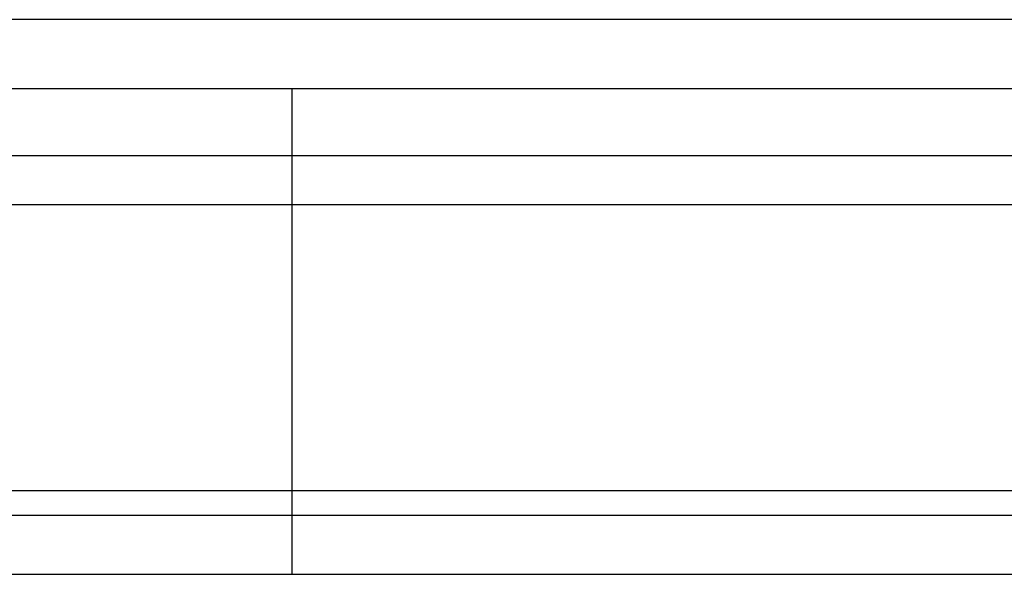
# Model space of a CAD drawing. Header units: millimetres. Extents: x 91 to 881, y -71 to 235.
# Tile 38 of 56: x 709 to 737, y -27 to -11. Entities that reach past the tile are written whole.
import ezdxf
from ezdxf.lldxf.tags import DXFTag

# ---------------------------------------------------------------- set-up
doc = ezdxf.new("R2010")
doc.units = ezdxf.units.MM
doc.header["$LTSCALE"] = 0.15
doc.layers.add('HID', color=2, linetype='DASHED')
doc.layers.add('OUT', color=3, linetype='CONTINUOUS')
tags = doc.linetypes.add('DASHED', pattern=[25.72, 12.86, -12.86]).pattern_tags.tags
tags[6:7] = [DXFTag(74, 4), DXFTag(75, 0), DXFTag(340, '0'), DXFTag(46, 0.0), DXFTag(50, 0.0), DXFTag(44, 0.0), DXFTag(45, 0.0)]
tags[4:5] = [DXFTag(74, 4), DXFTag(75, 0), DXFTag(340, '0'), DXFTag(46, 0.0), DXFTag(50, 0.0), DXFTag(44, 0.0), DXFTag(45, 0.0)]

msp = doc.modelspace()

# ---------------------------------------------------------------- linework, layer by layer
at = {"layer": 'HID', "color": 0, "ltscale": 2}
msp.add_line((716.589, -13.444), (716.589, -27.444), dxfattribs=at)
at = {"layer": 'OUT', "color": 0}
for p, q in [((797.589, -11.444), (591.089, -11.444)), ((797.589, -13.444), (591.089, -13.444)), ((463.955, -15.359), (852.589, -15.359)), ((463.528, -16.773), (852.589, -16.773)), ((459.884, -25.03), (852.589, -25.03)), ((459.498, -25.737), (852.589, -25.737)), ((372.589, -27.444), (852.589, -27.444))]:
    msp.add_line(p, q, dxfattribs=at)

doc.saveas('drawing.dxf')
